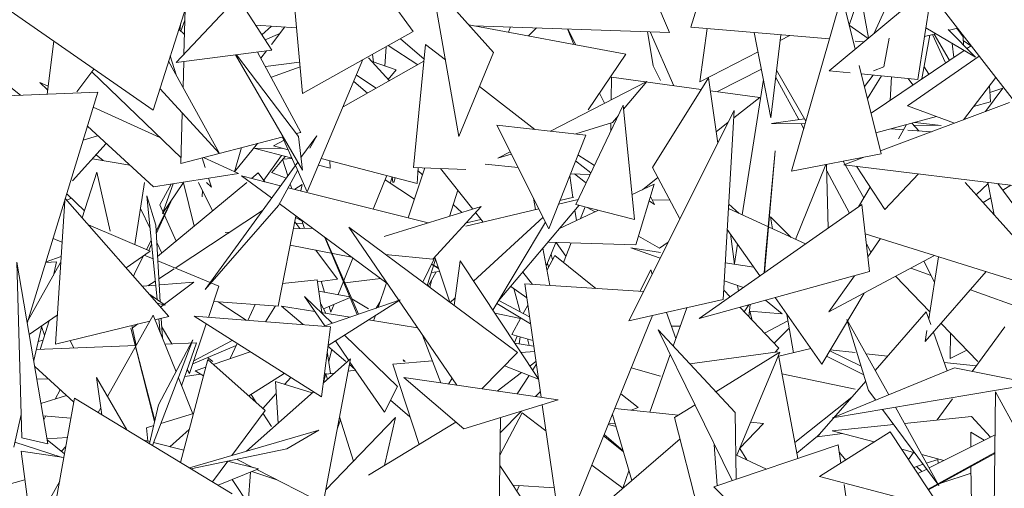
# Model space of a CAD drawing. Header units: metres. Extents: x -14.5 to 13.2, y -19 to 3.3.
# Tile 183 of 210: x 11.7945 to 11.9754, y 2.5004 to 2.5864. Entities that reach past the tile are written whole.
import ezdxf

# ---------------------------------------------------------------- set-up
doc = ezdxf.new("R2010")
doc.units = ezdxf.units.M
doc.layers.add('G-IMPT', color=7, linetype='Continuous', lineweight=5)
doc.layers.add('L-PLNT', color=7, linetype='Continuous', lineweight=5, true_color=0x005900)

# ---------------------------------------------------------------- blocks, each defined once
blk = doc.blocks.new('ÁRVORES ORNAMENTAIS - Pequeno e Médio Porte - Ipê-roxo-2870950-CORTE_CALÇADA')
at = {"layer": 'G-IMPT', "color": 253, "true_color": 0xaaaaaa}
for p, q in [((8.12651, 2.58421), (8.10205, 2.61768)), ((8.10615, 2.57288), (8.10205, 2.61768)), ((8.1775, 2.58503), (8.18273, 2.60224)), ((8.17358, 2.58407), (8.16753, 2.59825)), ((8.21624, 2.59502), (8.21118, 2.58391)), ((8.07872, 2.56979), (8.04522, 2.59301)), ((8.14127, 2.58038), (8.12991, 2.5931)), ((8.13489, 2.56493), (8.12991, 2.5931)), ((8.22192, 2.59289), (8.2029, 2.577)), ((8.22192, 2.59289), (8.2192, 2.57545)), ((8.08543, 2.59094), (8.07872, 2.56979)), ((8.08297, 2.57852), (8.09422, 2.59053)), ((8.10054, 2.58082), (8.09422, 2.59053)), ((8.20522, 2.59085), (8.19601, 2.55857)), ((8.20767, 2.58101), (8.20522, 2.59085)), ((8.2066, 2.58539), (8.20861, 2.59127)), ((8.2086, 2.59132), (8.21016, 2.58307)), ((8.2452, 2.5607), (8.22194, 2.5907)), ((8.08437, 2.58002), (8.08461, 2.58837)), ((8.08362, 2.58446), (8.0838, 2.58583)), ((8.08379, 2.58431), (8.08455, 2.58631)), ((8.10505, 2.58494), (8.09756, 2.58539)), ((8.0987, 2.58364), (8.10044, 2.58522)), ((8.10291, 2.58507), (8.10044, 2.58183)), ((8.16556, 2.5801), (8.13673, 2.58546)), ((8.17358, 2.58407), (8.13764, 2.58529)), ((8.14403, 2.5841), (8.14434, 2.58507)), ((8.14915, 2.5849), (8.14769, 2.58342)), ((8.15483, 2.58471), (8.15598, 2.58188)), ((8.1549, 2.58471), (8.15632, 2.58182)), ((8.1775, 2.58503), (8.20294, 2.58288)), ((8.18052, 2.58477), (8.17917, 2.57499)), ((8.21004, 2.58296), (8.20657, 2.58541)), ((8.22067, 2.58488), (8.22976, 2.57955)), ((8.22648, 2.58485), (8.22499, 2.58447)), ((8.22635, 2.58482), (8.2275, 2.58325)), ((8.08343, 2.58464), (8.08448, 2.58368)), ((8.09932, 2.58269), (8.10201, 2.58389)), ((8.12651, 2.58421), (8.10615, 2.57288)), ((8.1285, 2.57915), (8.12419, 2.58292)), ((8.17056, 2.57793), (8.16955, 2.58421)), ((8.17005, 2.58419), (8.1744, 2.57428)), ((8.18914, 2.58405), (8.19222, 2.56836)), ((8.19222, 2.56836), (8.19403, 2.58363)), ((8.1957, 2.58349), (8.1939, 2.58257)), ((8.21395, 2.58304), (8.21293, 2.57775)), ((8.21995, 2.57554), (8.22139, 2.58356)), ((8.22246, 2.58383), (8.22043, 2.58332)), ((8.22428, 2.57846), (8.22187, 2.58368)), ((8.22222, 2.58377), (8.22496, 2.57902)), ((8.22976, 2.57955), (8.22478, 2.58458)), ((8.2275, 2.58325), (8.22756, 2.58177)), ((8.06045, 2.58246), (8.05924, 2.57273)), ((8.1215, 2.58142), (8.12131, 2.5779)), ((8.12734, 2.57814), (8.12191, 2.58165)), ((8.12877, 2.58187), (8.12656, 2.55927)), ((8.12877, 2.58187), (8.1324, 2.57905)), ((8.20767, 2.58248), (8.20929, 2.58234)), ((8.22551, 2.58205), (8.22578, 2.57947)), ((8.22753, 2.5826), (8.22894, 2.5816)), ((8.22898, 2.58162), (8.22822, 2.58111)), ((8.08187, 2.57974), (8.08296, 2.57627)), ((8.08297, 2.57852), (8.10054, 2.58082)), ((8.09387, 2.57995), (8.10613, 2.55878)), ((8.10545, 2.56493), (8.09406, 2.57997)), ((8.10586, 2.56572), (8.09789, 2.58047)), ((8.09956, 2.58069), (8.09851, 2.57932)), ((8.11831, 2.57942), (8.12212, 2.5752)), ((8.11923, 2.57863), (8.11901, 2.58003)), ((8.14127, 2.58038), (8.13489, 2.56493)), ((8.16556, 2.5801), (8.15863, 2.56983)), ((8.18984, 2.58048), (8.17917, 2.57499)), ((8.2277, 2.58076), (8.2106, 2.56924)), ((8.21732, 2.57057), (8.23048, 2.57968)), ((8.08157, 2.57878), (8.09094, 2.56181)), ((8.08421, 2.574), (8.08434, 2.5787)), ((8.10563, 2.5786), (8.09937, 2.57778)), ((8.10044, 2.57583), (8.10571, 2.57772)), ((8.107, 2.5548), (8.11727, 2.57907)), ((8.12847, 2.57877), (8.1136, 2.5704)), ((8.11893, 2.57873), (8.12339, 2.57717)), ((8.17056, 2.57793), (8.17192, 2.57524)), ((8.21246, 2.56175), (8.20842, 2.578)), ((8.21106, 2.57704), (8.21293, 2.57775)), ((8.2212, 2.57638), (8.22035, 2.57776)), ((8.06784, 2.57733), (8.06469, 2.57314)), ((8.06745, 2.57681), (8.08384, 2.56101)), ((8.11972, 2.57385), (8.11607, 2.57623)), ((8.12191, 2.57543), (8.12339, 2.57717)), ((8.16292, 2.57586), (8.16287, 2.57169)), ((8.16292, 2.57586), (8.17942, 2.57359)), ((8.18077, 2.57575), (8.17043, 2.55926)), ((8.18077, 2.57575), (8.18245, 2.56372)), ((8.18237, 2.57319), (8.19046, 2.57734)), ((8.19732, 2.56808), (8.1931, 2.57582)), ((8.19863, 2.56777), (8.19326, 2.57714)), ((8.20674, 2.57663), (8.2029, 2.577)), ((8.2192, 2.57545), (8.20881, 2.57644)), ((8.20938, 2.57412), (8.21101, 2.57623)), ((8.20993, 2.57192), (8.21249, 2.57609)), ((8.21409, 2.57159), (8.21437, 2.57591)), ((8.23351, 2.57578), (8.22757, 2.56801)), ((8.05436, 2.57254), (8.05163, 2.5747)), ((8.05934, 2.57355), (8.05791, 2.57487)), ((8.05942, 2.57418), (8.05791, 2.57487)), ((8.11807, 2.57292), (8.11557, 2.57504)), ((8.1387, 2.57415), (8.14886, 2.56625)), ((8.15171, 2.56594), (8.16944, 2.57507)), ((8.16515, 2.56997), (8.16944, 2.57507)), ((8.18692, 2.55056), (8.19083, 2.5754)), ((8.21829, 2.57442), (8.21744, 2.57562)), ((8.23163, 2.56953), (8.23483, 2.57382)), ((8.23235, 2.57427), (8.23256, 2.5713)), ((8.23244, 2.57303), (8.23483, 2.57382)), ((8.06856, 2.57308), (8.04382, 2.57215)), ((8.06856, 2.57308), (8.05561, 2.53068)), ((8.07997, 2.57374), (8.09094, 2.56181)), ((8.16072, 2.57292), (8.16164, 2.57105)), ((8.18111, 2.57336), (8.19016, 2.57212)), ((8.19016, 2.57212), (8.18537, 2.56836)), ((8.07995, 2.56476), (8.06773, 2.57037)), ((8.15634, 2.55249), (8.16508, 2.57069)), ((8.16508, 2.57069), (8.16716, 2.54974)), ((8.21232, 2.5623), (8.23602, 2.57118)), ((8.21732, 2.57057), (8.22592, 2.56739)), ((8.22944, 2.57045), (8.23256, 2.5713)), ((8.08382, 2.56003), (8.08407, 2.56927)), ((8.16308, 2.56751), (8.16418, 2.56882)), ((8.16612, 2.53109), (8.18545, 2.56973)), ((8.18545, 2.56973), (8.18343, 2.53503)), ((8.2115, 2.56561), (8.22262, 2.56861)), ((8.07876, 2.55571), (8.06665, 2.56684)), ((8.15819, 2.56523), (8.14183, 2.56703)), ((8.1514, 2.54803), (8.14183, 2.56703)), ((8.15639, 2.56543), (8.16308, 2.56751)), ((8.16282, 2.56743), (8.1628, 2.56595)), ((8.18438, 2.56758), (8.18215, 2.56583)), ((8.19229, 2.56736), (8.19837, 2.56823)), ((8.19229, 2.56736), (8.19849, 2.56728)), ((8.19824, 2.56639), (8.19775, 2.56729)), ((8.21562, 2.56455), (8.21713, 2.56713)), ((8.21939, 2.56599), (8.21812, 2.5674)), ((8.21845, 2.56704), (8.22347, 2.56698)), ((8.21865, 2.56754), (8.22347, 2.56698)), ((8.06853, 2.56511), (8.06587, 2.56427)), ((8.08382, 2.56003), (8.1026, 2.56488)), ((8.10251, 2.56485), (8.10483, 2.55966)), ((8.10502, 2.5655), (8.10586, 2.56572)), ((8.10545, 2.56493), (8.10613, 2.55878)), ((8.10878, 2.56509), (8.10587, 2.56109)), ((8.10878, 2.56509), (8.10752, 2.5628)), ((8.15819, 2.56523), (8.1514, 2.54803)), ((8.21658, 2.56619), (8.21426, 2.56636)), ((8.22173, 2.56582), (8.21738, 2.56614)), ((8.07012, 2.56365), (8.0639, 2.55682)), ((8.09789, 2.56366), (8.09368, 2.55846)), ((8.10276, 2.5643), (8.10086, 2.56322)), ((8.10355, 2.56252), (8.10086, 2.56322)), ((8.06957, 2.56052), (8.06823, 2.56158)), ((8.09367, 2.55847), (8.09498, 2.56291)), ((8.10425, 2.56097), (8.0972, 2.56281)), ((8.10256, 2.56278), (8.09722, 2.56283)), ((8.1023, 2.56148), (8.09903, 2.55694)), ((8.10054, 2.55833), (8.103, 2.56129)), ((8.14204, 2.56096), (8.1443, 2.56212)), ((8.14204, 2.56096), (8.1445, 2.56172)), ((8.15675, 2.56158), (8.15977, 2.55963)), ((8.19102, 2.53995), (8.193, 2.56231)), ((8.19119, 2.54311), (8.193, 2.56231)), ((8.21246, 2.56175), (8.19601, 2.55857)), ((8.06758, 2.56086), (8.07443, 2.55969)), ((8.08773, 2.56104), (8.08829, 2.55926)), ((8.09438, 2.55814), (8.08795, 2.5611)), ((8.10527, 2.56026), (8.08825, 2.53684)), ((8.10427, 2.56092), (8.10246, 2.56082)), ((8.10344, 2.55774), (8.10246, 2.56082)), ((8.10491, 2.55948), (8.107, 2.5548)), ((8.11124, 2.55913), (8.10907, 2.5597)), ((8.12721, 2.55635), (8.1096, 2.56094)), ((8.11124, 2.55913), (8.11118, 2.56053)), ((8.14575, 2.55924), (8.13973, 2.55986)), ((8.15631, 2.56047), (8.15912, 2.55828)), ((8.19674, 2.54606), (8.2023, 2.55979)), ((8.20242, 2.55981), (8.20271, 2.54813)), ((8.20767, 2.55652), (8.20549, 2.5604)), ((8.20557, 2.55977), (8.20913, 2.56111)), ((8.23871, 2.55571), (8.20557, 2.55977)), ((8.2079, 2.55949), (8.21312, 2.55156)), ((8.06569, 2.55003), (8.06837, 2.55839)), ((8.07083, 2.54759), (8.06837, 2.55839)), ((8.07876, 2.55571), (8.09438, 2.55814)), ((8.10211, 2.55592), (8.09494, 2.55772)), ((8.10044, 2.55367), (8.09494, 2.55772)), ((8.09803, 2.55828), (8.09679, 2.55725)), ((8.09803, 2.55828), (8.09926, 2.55663)), ((8.10314, 2.55733), (8.10044, 2.55837)), ((8.10526, 2.55869), (8.10174, 2.55228)), ((8.12164, 2.5578), (8.11912, 2.55164)), ((8.1223, 2.55652), (8.12261, 2.55755)), ((8.12278, 2.55652), (8.12261, 2.55755)), ((8.12557, 2.55001), (8.12866, 2.55919)), ((8.12656, 2.55927), (8.13618, 2.55888)), ((8.12739, 2.55924), (8.12721, 2.55635)), ((8.12822, 2.55789), (8.12736, 2.55871)), ((8.13153, 2.55907), (8.13745, 2.5516)), ((8.15525, 2.55779), (8.15584, 2.55377)), ((8.15538, 2.55811), (8.15897, 2.55797)), ((8.1561, 2.55809), (8.15816, 2.55652)), ((8.17043, 2.55926), (8.1755, 2.54983)), ((8.20667, 2.5509), (8.20245, 2.55866)), ((8.21934, 2.55809), (8.21312, 2.55156)), ((8.07712, 2.55652), (8.07537, 2.54511)), ((8.09591, 2.55652), (8.07953, 2.54292)), ((8.07997, 2.5524), (8.08204, 2.55622)), ((8.08043, 2.55083), (8.08432, 2.55652)), ((8.08043, 2.55083), (8.08243, 2.55628)), ((8.08628, 2.54852), (8.08428, 2.55646)), ((8.08706, 2.55652), (8.08962, 2.5513)), ((8.08851, 2.55652), (8.08942, 2.55564)), ((8.0889, 2.55729), (8.08942, 2.55564)), ((8.10418, 2.55539), (8.10391, 2.55623)), ((8.10608, 2.55615), (8.10472, 2.55526)), ((8.10585, 2.55497), (8.10608, 2.55615)), ((8.12133, 2.55703), (8.12674, 2.55348)), ((8.12321, 2.55739), (8.12291, 2.55652)), ((8.16671, 2.5543), (8.17078, 2.5562)), ((8.16738, 2.54505), (8.17078, 2.5562)), ((8.17142, 2.5574), (8.1686, 2.55518)), ((8.20926, 2.55368), (8.20767, 2.55652)), ((8.24341, 2.53915), (8.22787, 2.55652)), ((8.22991, 2.55424), (8.23211, 2.55635)), ((8.23321, 2.55055), (8.23208, 2.55652)), ((8.23389, 2.5563), (8.24465, 2.54167)), ((8.23479, 2.55508), (8.23627, 2.55601)), ((8.06287, 2.55445), (8.0661, 2.55133)), ((8.07757, 2.55405), (8.0792, 2.5487)), ((8.07757, 2.55405), (8.07943, 2.53504)), ((8.08771, 2.5539), (8.08779, 2.55502)), ((8.12926, 2.54909), (8.10354, 2.55555)), ((8.13315, 2.55028), (8.13469, 2.55508)), ((8.17009, 2.55394), (8.1708, 2.5525)), ((8.2083, 2.55204), (8.21042, 2.55566)), ((8.06247, 2.55313), (8.06076, 2.52685)), ((8.06259, 2.55355), (8.08159, 2.53191)), ((8.06286, 2.55325), (8.06371, 2.55363)), ((8.07926, 2.54764), (8.08198, 2.55299)), ((8.07929, 2.54709), (8.08198, 2.55299)), ((8.07997, 2.5524), (8.08296, 2.54576)), ((8.10174, 2.55228), (8.08825, 2.53684)), ((8.12168, 2.53803), (8.10185, 2.55263)), ((8.13544, 2.55099), (8.13386, 2.55249)), ((8.14213, 2.53473), (8.15696, 2.55233)), ((8.14859, 2.55362), (8.14898, 2.55155)), ((8.15319, 2.55256), (8.15678, 2.55342)), ((8.15344, 2.55319), (8.15603, 2.55381)), ((8.15634, 2.55249), (8.16716, 2.54974)), ((8.16984, 2.55312), (8.1708, 2.5525)), ((8.1736, 2.55335), (8.17043, 2.55326)), ((8.20892, 2.55247), (8.17904, 2.53156)), ((8.18445, 2.55253), (8.1864, 2.5508)), ((8.20892, 2.55247), (8.21032, 2.54016)), ((8.23118, 2.55282), (8.23261, 2.55372)), ((8.07816, 2.54804), (8.07639, 2.55174)), ((8.0988, 2.55137), (8.08274, 2.5408)), ((8.1017, 2.53382), (8.10494, 2.55035)), ((8.139, 2.55208), (8.12113, 2.54659)), ((8.139, 2.55208), (8.13012, 2.54241)), ((8.13618, 2.54848), (8.14956, 2.55169)), ((8.13797, 2.55096), (8.13933, 2.54923)), ((8.15339, 2.54809), (8.16053, 2.55142)), ((8.15619, 2.55142), (8.15647, 2.54953)), ((8.1581, 2.55204), (8.15725, 2.54989)), ((8.15991, 2.55113), (8.15848, 2.55194)), ((8.19856, 2.54523), (8.1844, 2.55172)), ((8.06684, 2.54872), (8.0782, 2.54391)), ((8.0792, 2.5487), (8.08002, 2.53463)), ((8.10474, 2.54929), (8.10566, 2.54804)), ((8.10489, 2.55006), (8.10606, 2.54948)), ((8.10622, 2.54895), (8.10493, 2.54903)), ((8.1065, 2.54808), (8.10603, 2.54955)), ((8.13627, 2.54911), (8.13893, 2.54974)), ((8.13759, 2.5384), (8.15034, 2.55014)), ((8.14114, 2.53307), (8.15081, 2.5492)), ((8.19591, 2.54644), (8.19212, 2.55018)), ((8.19212, 2.55018), (8.19248, 2.54801)), ((8.09197, 2.54736), (8.09278, 2.5474)), ((8.10448, 2.54798), (8.10793, 2.54815)), ((8.14565, 2.52529), (8.11466, 2.54828)), ((8.13452, 2.51928), (8.11466, 2.54828)), ((8.19018, 2.53936), (8.18418, 2.54791)), ((8.18476, 2.54708), (8.18554, 2.5415)), ((8.20953, 2.54711), (8.24321, 2.53656)), ((8.06197, 2.54556), (8.06036, 2.54623)), ((8.07752, 2.5442), (8.07837, 2.54588)), ((8.0779, 2.54404), (8.07843, 2.54521)), ((8.0803, 2.54356), (8.07939, 2.54548)), ((8.11518, 2.54281), (8.1039, 2.54502)), ((8.11621, 2.53225), (8.11028, 2.54642)), ((8.11646, 2.53233), (8.11031, 2.5464)), ((8.15094, 2.54117), (8.15269, 2.54551)), ((8.15124, 2.54555), (8.16738, 2.54505)), ((8.15454, 2.54301), (8.15277, 2.5455)), ((8.15549, 2.54542), (8.15409, 2.54185)), ((8.17171, 2.54447), (8.16787, 2.54664)), ((8.17335, 2.54554), (8.17171, 2.54447)), ((8.18551, 2.54164), (8.18608, 2.54521)), ((8.21058, 2.54371), (8.20974, 2.54526)), ((8.21236, 2.54622), (8.21001, 2.54289)), ((8.0782, 2.54391), (8.07375, 2.54085)), ((8.0787, 2.54247), (8.07708, 2.54314)), ((8.1086, 2.5441), (8.11257, 2.53877)), ((8.13012, 2.54241), (8.12135, 2.54331)), ((8.15032, 2.54445), (8.15162, 2.53759)), ((8.15108, 2.54047), (8.15252, 2.54312)), ((8.15206, 2.54229), (8.15181, 2.54332)), ((8.15252, 2.54312), (8.16004, 2.53705)), ((8.17188, 2.5426), (8.16649, 2.54449)), ((8.17192, 2.54364), (8.16649, 2.54449)), ((8.19098, 2.53992), (8.19119, 2.54311)), ((8.20284, 2.53274), (8.22226, 2.54312)), ((8.05461, 2.50965), (8.0537, 2.54189)), ((8.05938, 2.50854), (8.0537, 2.54189)), ((8.06173, 2.54183), (8.05577, 2.53122)), ((8.05901, 2.54182), (8.06098, 2.54194)), ((8.05905, 2.54194), (8.0618, 2.54294)), ((8.06098, 2.54194), (8.0604, 2.53946)), ((8.07545, 2.54014), (8.07692, 2.54303)), ((8.08919, 2.53813), (8.07958, 2.54211)), ((8.11543, 2.54263), (8.11375, 2.53853)), ((8.13048, 2.54272), (8.12824, 2.5382)), ((8.12906, 2.53759), (8.1306, 2.54236)), ((8.13114, 2.54074), (8.12988, 2.5415)), ((8.13109, 2.54088), (8.12989, 2.54153)), ((8.13046, 2.54278), (8.1332, 2.53452)), ((8.13512, 2.5421), (8.13399, 2.53393)), ((8.13512, 2.5421), (8.14948, 2.52055)), ((8.15136, 2.54099), (8.15116, 2.5417)), ((8.18907, 2.54094), (8.18382, 2.54176)), ((8.22031, 2.54208), (8.22225, 2.53823)), ((8.22298, 2.54289), (8.22119, 2.53145)), ((8.0751, 2.53931), (8.07545, 2.54014)), ((8.08256, 2.54068), (8.07977, 2.53885)), ((8.13069, 2.54009), (8.12925, 2.53745)), ((8.13133, 2.54017), (8.12984, 2.53999)), ((8.14661, 2.54005), (8.1484, 2.5378)), ((8.16812, 2.53652), (8.17012, 2.54048)), ((8.17042, 2.53968), (8.17012, 2.54048)), ((8.17904, 2.53156), (8.21032, 2.54016)), ((8.22164, 2.53944), (8.2179, 2.54079)), ((8.23174, 2.54015), (8.22055, 2.52734)), ((8.0791, 2.53841), (8.07776, 2.53753)), ((8.07992, 2.5377), (8.0862, 2.53819)), ((8.08008, 2.53364), (8.0862, 2.53819)), ((8.0908, 2.53746), (8.08933, 2.53807)), ((8.10251, 2.53796), (8.10888, 2.53865)), ((8.10972, 2.53263), (8.10888, 2.53865)), ((8.10893, 2.53828), (8.11257, 2.53877)), ((8.11022, 2.53637), (8.10958, 2.53837)), ((8.11367, 2.53833), (8.11268, 2.53592)), ((8.12054, 2.53887), (8.11395, 2.53807)), ((8.12005, 2.53358), (8.12157, 2.5381)), ((8.12993, 2.53869), (8.12957, 2.53721)), ((8.14697, 2.53789), (8.16882, 2.53648)), ((8.14697, 2.53789), (8.14999, 2.51707)), ((8.18715, 2.53724), (8.18363, 2.53848)), ((8.20754, 2.53939), (8.20284, 2.53274)), ((8.2214, 2.53277), (8.21509, 2.53929)), ((8.07674, 2.53745), (8.07918, 2.53764)), ((8.07795, 2.53607), (8.08096, 2.53398)), ((8.08888, 2.53174), (8.0908, 2.53746)), ((8.10917, 2.53656), (8.11484, 2.53552)), ((8.14734, 2.53532), (8.14441, 2.53744)), ((8.14613, 2.53277), (8.14498, 2.53702)), ((8.1847, 2.53553), (8.18353, 2.53676)), ((8.18607, 2.53762), (8.18622, 2.53659)), ((8.20154, 2.52316), (8.20933, 2.53621)), ((8.24512, 2.53091), (8.22884, 2.53682)), ((8.07943, 2.53438), (8.08096, 2.53398)), ((8.1017, 2.53382), (8.08987, 2.53469)), ((8.09068, 2.53463), (8.09584, 2.53121)), ((8.09746, 2.53413), (8.09611, 2.53119)), ((8.10655, 2.53555), (8.11161, 2.53066)), ((8.10655, 2.53555), (8.11026, 2.53019)), ((8.1095, 2.53422), (8.11045, 2.53252)), ((8.1149, 2.53538), (8.11, 2.53332)), ((8.11006, 2.53012), (8.12409, 2.53497)), ((8.11085, 2.52656), (8.12409, 2.53497)), ((8.11196, 2.53415), (8.11137, 2.53272)), ((8.11523, 2.53513), (8.11831, 2.53333)), ((8.12037, 2.53452), (8.11971, 2.53346)), ((8.1333, 2.53445), (8.13417, 2.53525)), ((8.14803, 2.53057), (8.14186, 2.53428)), ((8.14784, 2.53185), (8.14225, 2.53487)), ((8.16612, 2.53109), (8.18343, 2.53503)), ((8.18731, 2.53277), (8.18814, 2.53407)), ((8.18813, 2.5319), (8.1884, 2.53414)), ((8.19119, 2.5349), (8.19425, 2.53237)), ((8.20154, 2.52316), (8.19296, 2.53539)), ((8.1012, 2.53385), (8.09938, 2.53094)), ((8.10843, 2.53283), (8.10233, 2.5338)), ((8.10626, 2.53041), (8.10233, 2.5338)), ((8.11493, 2.53181), (8.10954, 2.53266)), ((8.11137, 2.53272), (8.11104, 2.53376)), ((8.14151, 2.53251), (8.14622, 2.53155)), ((8.14671, 2.53246), (8.14753, 2.53397)), ((8.17476, 2.52789), (8.173, 2.53266)), ((8.17676, 2.53351), (8.17426, 2.52648)), ((8.19365, 2.52608), (8.18651, 2.53362)), ((8.19425, 2.53237), (8.18826, 2.53291)), ((8.18833, 2.5329), (8.18877, 2.53122)), ((8.19514, 2.53228), (8.19633, 2.52526)), ((8.22072, 2.53277), (8.21136, 2.52201)), ((8.22156, 2.53041), (8.22072, 2.53277)), ((8.0611, 2.53213), (8.05596, 2.52859)), ((8.05794, 2.52585), (8.05962, 2.53111)), ((8.0781, 2.53106), (8.06076, 2.52685)), ((8.07871, 2.53216), (8.07031, 2.51723)), ((8.0749, 2.5298), (8.07588, 2.53053)), ((8.07871, 2.53216), (8.08292, 2.52177)), ((8.08159, 2.53191), (8.07906, 2.5313)), ((8.07978, 2.53147), (8.08004, 2.52889)), ((8.0802, 2.53157), (8.08041, 2.52798)), ((8.08543, 2.52147), (8.08847, 2.53054)), ((8.11129, 2.53003), (8.08625, 2.53195)), ((8.10965, 2.51713), (8.08625, 2.53195)), ((8.12728, 2.52985), (8.11831, 2.53127)), ((8.11923, 2.53113), (8.11955, 2.53209)), ((8.14461, 2.5286), (8.14626, 2.53164)), ((8.17046, 2.53208), (8.15413, 2.49191)), ((8.19101, 2.52886), (8.19534, 2.53114)), ((8.21016, 2.51834), (8.20618, 2.53137)), ((8.20618, 2.53137), (8.21384, 2.51753)), ((8.2302, 2.52367), (8.22345, 2.53065)), ((8.05825, 2.53017), (8.05678, 2.5238)), ((8.05879, 2.5285), (8.05823, 2.53009)), ((8.07904, 2.51284), (8.07464, 2.52979)), ((8.07899, 2.51263), (8.07464, 2.52979)), ((8.07562, 2.52666), (8.07479, 2.53026)), ((8.08218, 2.5269), (8.08028, 2.53007)), ((8.11129, 2.53003), (8.10965, 2.51713)), ((8.14461, 2.5286), (8.14847, 2.52752)), ((8.18562, 2.51429), (8.1715, 2.52945)), ((8.1715, 2.52945), (8.1851, 2.50178)), ((8.17394, 2.53012), (8.17556, 2.53014)), ((8.19557, 2.52978), (8.19278, 2.52699)), ((8.22086, 2.52933), (8.22055, 2.52734)), ((8.22457, 2.52194), (8.22205, 2.52905)), ((8.22512, 2.52422), (8.22518, 2.52886)), ((8.23516, 2.53004), (8.22919, 2.52182)), ((8.05759, 2.5273), (8.05849, 2.52756)), ((8.06416, 2.52612), (8.06345, 2.52751)), ((8.08603, 2.52761), (8.07859, 2.50824)), ((8.07969, 2.51569), (8.08603, 2.52761)), ((8.08667, 2.52709), (8.08086, 2.52684)), ((8.08667, 2.52709), (8.08396, 2.51919)), ((8.09325, 2.52752), (8.0862, 2.52377)), ((8.09416, 2.52694), (8.0929, 2.52419)), ((8.11219, 2.52741), (8.11467, 2.52385)), ((8.11387, 2.52848), (8.12359, 2.51908)), ((8.12822, 2.52847), (8.13159, 2.5197)), ((8.14561, 2.52832), (8.14509, 2.52713)), ((8.14862, 2.52647), (8.14517, 2.52702)), ((8.14614, 2.52817), (8.14594, 2.5269)), ((8.14779, 2.52661), (8.14746, 2.5278)), ((8.07559, 2.52661), (8.05725, 2.52582)), ((8.094, 2.52659), (8.08602, 2.52323)), ((8.08975, 2.5231), (8.09652, 2.52544)), ((8.11128, 2.52142), (8.11071, 2.52549)), ((8.11409, 2.52367), (8.11084, 2.52647)), ((8.11152, 2.52589), (8.11099, 2.52367)), ((8.14565, 2.52529), (8.13909, 2.51863)), ((8.14632, 2.52528), (8.14876, 2.52551)), ((8.19349, 2.52539), (8.17733, 2.52319)), ((8.18209, 2.51808), (8.19383, 2.52538)), ((8.18596, 2.50643), (8.19383, 2.52538)), ((8.19365, 2.52608), (8.1929, 2.52531)), ((8.19364, 2.52462), (8.19953, 2.52602)), ((8.2088, 2.52278), (8.20302, 2.52563)), ((8.20767, 2.52527), (8.2031, 2.52578)), ((8.21363, 2.52462), (8.20968, 2.52505)), ((8.22819, 2.52574), (8.22512, 2.52422)), ((8.08875, 2.52399), (8.08374, 2.50511)), ((8.08869, 2.52436), (8.0897, 2.52367)), ((8.08875, 2.52399), (8.09928, 2.51467)), ((8.10995, 2.49758), (8.11499, 2.52413)), ((8.10997, 2.51968), (8.11499, 2.52413)), ((8.11488, 2.52354), (8.12124, 2.51437)), ((8.12274, 2.52313), (8.13002, 2.52379)), ((8.12503, 2.52367), (8.12467, 2.52392)), ((8.12467, 2.52392), (8.12476, 2.52367)), ((8.14796, 2.52283), (8.14903, 2.52365)), ((8.17371, 2.52494), (8.16995, 2.51436)), ((8.1936, 2.52482), (8.19712, 2.50583)), ((8.20241, 2.52461), (8.20929, 2.52117)), ((8.22992, 2.52282), (8.22403, 2.52347)), ((8.06414, 2.51619), (8.05696, 2.52271)), ((8.08543, 2.52147), (8.08499, 2.5222)), ((8.08643, 2.52196), (8.08839, 2.52263)), ((8.08643, 2.52196), (8.08796, 2.52103)), ((8.09629, 2.51732), (8.10282, 2.52146)), ((8.11047, 2.52153), (8.11004, 2.51974)), ((8.11047, 2.52132), (8.11205, 2.52153)), ((8.11456, 2.52186), (8.11592, 2.52204)), ((8.11582, 2.52218), (8.11479, 2.52307)), ((8.12756, 2.50841), (8.12274, 2.52313)), ((8.14193, 2.51822), (8.14637, 2.52161)), ((8.1495, 2.52039), (8.14324, 2.52284)), ((8.14911, 2.52312), (8.14845, 2.5221)), ((8.16655, 2.52247), (8.17192, 2.52097)), ((8.20354, 2.5133), (8.2259, 2.52249)), ((8.24049, 2.51954), (8.2259, 2.52249)), ((8.05941, 2.52049), (8.05736, 2.52039)), ((8.0693, 2.51388), (8.06831, 2.52068)), ((8.07388, 2.5111), (8.06831, 2.52068)), ((8.08336, 2.52067), (8.08604, 2.51406)), ((8.0875, 2.52131), (8.08454, 2.52088)), ((8.10168, 2.51232), (8.10117, 2.51996)), ((8.10795, 2.51789), (8.10117, 2.51996)), ((8.10286, 2.51944), (8.10401, 2.52071)), ((8.11047, 2.52132), (8.11076, 2.52038)), ((8.15313, 2.51662), (8.12479, 2.52068)), ((8.13577, 2.51128), (8.12479, 2.52068)), ((8.13299, 2.5195), (8.13364, 2.52057)), ((8.14777, 2.52106), (8.14558, 2.5177)), ((8.19424, 2.52136), (8.20767, 2.51855)), ((8.20964, 2.52003), (8.20073, 2.50979)), ((8.06166, 2.51844), (8.06073, 2.51674)), ((8.09587, 2.50716), (8.10816, 2.51807)), ((8.12359, 2.51908), (8.12124, 2.51437)), ((8.14984, 2.5181), (8.14897, 2.51721)), ((8.24049, 2.51954), (8.20354, 2.5133)), ((8.21016, 2.51834), (8.21147, 2.51656)), ((8.23345, 2.51805), (8.23302, 2.47704)), ((8.25431, 2.47988), (8.23345, 2.51805)), ((8.06282, 2.51739), (8.05812, 2.51594)), ((8.06427, 2.51694), (8.06087, 2.49785)), ((8.06427, 2.51694), (8.09324, 2.49934)), ((8.09671, 2.51758), (8.09763, 2.51613)), ((8.09887, 2.51504), (8.10132, 2.51774)), ((8.12589, 2.51351), (8.12234, 2.51657)), ((8.15313, 2.51662), (8.13577, 2.51128)), ((8.16461, 2.51768), (8.16781, 2.51519)), ((8.19658, 2.50876), (8.20707, 2.51707)), ((8.22554, 2.51679), (8.22273, 2.51291)), ((8.06912, 2.51511), (8.06865, 2.51428)), ((8.07969, 2.51569), (8.07806, 2.50856)), ((8.09928, 2.51467), (8.09318, 2.50638)), ((8.09889, 2.51415), (8.10044, 2.51172)), ((8.14648, 2.5142), (8.14242, 2.50642)), ((8.14636, 2.51454), (8.14247, 2.51055)), ((8.15088, 2.51092), (8.14648, 2.5142)), ((8.15018, 2.51571), (8.15362, 2.49203)), ((8.16352, 2.515), (8.17524, 2.51382)), ((8.16781, 2.51519), (8.16655, 2.5147)), ((8.17452, 2.51338), (8.17826, 2.5157)), ((8.18562, 2.51429), (8.18584, 2.50203)), ((8.21273, 2.51485), (8.22307, 2.50086)), ((8.2151, 2.51525), (8.22307, 2.50086)), ((8.05449, 2.5139), (8.0531, 2.50789)), ((8.06362, 2.51326), (8.0585, 2.51368)), ((8.05902, 2.51364), (8.05863, 2.51293)), ((8.08015, 2.51229), (8.08612, 2.51408)), ((8.11043, 2.50007), (8.12325, 2.51336)), ((8.11254, 2.51122), (8.11312, 2.51296)), ((8.11296, 2.51346), (8.11554, 2.50536)), ((8.13432, 2.51252), (8.11831, 2.50278)), ((8.12123, 2.50456), (8.12325, 2.51336)), ((8.1425, 2.51335), (8.14227, 2.49265)), ((8.16358, 2.51225), (8.16243, 2.51233)), ((8.16308, 2.51394), (8.16664, 2.5018)), ((8.17452, 2.51338), (8.17994, 2.49194)), ((8.18848, 2.51249), (8.19083, 2.51225)), ((8.22908, 2.51356), (8.21674, 2.51229)), ((8.22908, 2.51356), (8.23255, 2.50978)), ((8.07749, 2.51149), (8.07882, 2.51189)), ((8.07749, 2.51149), (8.07772, 2.50903)), ((8.08534, 2.51113), (8.08181, 2.508)), ((8.10913, 2.51101), (8.08538, 2.50412)), ((8.10328, 2.50759), (8.10913, 2.51101)), ((8.16375, 2.51168), (8.16232, 2.51206)), ((8.18646, 2.50765), (8.19083, 2.51225)), ((8.20114, 2.50251), (8.21411, 2.51073)), ((8.21478, 2.51208), (8.20345, 2.51092)), ((8.21117, 2.50887), (8.20345, 2.51092)), ((8.21411, 2.51073), (8.22342, 2.49664)), ((8.2289, 2.51064), (8.2314, 2.5092)), ((8.2289, 2.51064), (8.22893, 2.50795)), ((8.05332, 2.50885), (8.06181, 2.50607)), ((8.05461, 2.50965), (8.05938, 2.50854)), ((8.06298, 2.50967), (8.05922, 2.50945)), ((8.05925, 2.50926), (8.06245, 2.50671)), ((8.07697, 2.50922), (8.07815, 2.50893)), ((8.07879, 2.50876), (8.08434, 2.50736)), ((8.17551, 2.50947), (8.15497, 2.49172)), ((8.16508, 2.50711), (8.16147, 2.50997)), ((8.16503, 2.50731), (8.16159, 2.51026)), ((8.19694, 2.50682), (8.20112, 2.51023)), ((8.20534, 2.51042), (8.20073, 2.50979)), ((8.22128, 2.5041), (8.23337, 2.51019)), ((8.05447, 2.50719), (8.05559, 2.4988)), ((8.05447, 2.50719), (8.06232, 2.506)), ((8.06187, 2.50718), (8.06268, 2.50802)), ((8.10328, 2.50759), (8.08565, 2.50395)), ((8.20456, 2.50835), (8.18172, 2.50064)), ((8.18181, 2.50836), (8.18236, 2.50085)), ((8.1865, 2.50769), (8.18781, 2.50557)), ((8.20456, 2.50835), (8.20506, 2.505)), ((8.20478, 2.50691), (8.20594, 2.50555)), ((8.21862, 2.50689), (8.21623, 2.50752)), ((8.2184, 2.50695), (8.21747, 2.50565)), ((8.22107, 2.5002), (8.23333, 2.50694)), ((8.22109, 2.50017), (8.23333, 2.50693)), ((8.09242, 2.50535), (8.08962, 2.50154)), ((8.09241, 2.50533), (8.09805, 2.50391)), ((8.09417, 2.50565), (8.09714, 2.50414)), ((8.18576, 2.50652), (8.1914, 2.5039)), ((8.22398, 2.50546), (8.21993, 2.50654)), ((8.22303, 2.50572), (8.22079, 2.50498)), ((8.22115, 2.50008), (8.23333, 2.50673)), ((8.22282, 2.50565), (8.22296, 2.50495)), ((8.09064, 2.50093), (8.09805, 2.50391)), ((8.09659, 2.50332), (8.09615, 2.49756)), ((8.09684, 2.50342), (8.10161, 2.50185)), ((8.09779, 2.5038), (8.10995, 2.49758)), ((8.1424, 2.50455), (8.15022, 2.49282)), ((8.165, 2.5004), (8.15931, 2.50464)), ((8.16612, 2.50357), (8.16499, 2.50038)), ((8.22018, 2.50478), (8.21843, 2.5042)), ((8.21893, 2.50437), (8.21995, 2.50343)), ((8.21919, 2.50305), (8.22084, 2.50388)), ((8.22896, 2.50435), (8.22903, 2.49764)), ((8.04908, 2.5003), (8.05518, 2.50189)), ((8.06155, 2.50168), (8.05984, 2.49863)), ((8.09324, 2.50197), (8.09648, 2.49706)), ((8.20114, 2.50251), (8.22342, 2.49664)), ((8.22342, 2.50132), (8.22898, 2.50312)), ((8.1524, 2.50043), (8.14483, 2.50091)), ((8.14597, 2.50083), (8.14554, 2.49983)), ((8.21003, 2.47188), (8.18172, 2.50064)), ((8.20566, 2.50105), (8.21003, 2.47188))]:
    blk.add_line(p, q, dxfattribs=at)

msp = doc.modelspace()

# ---------------------------------------------------------------- block references
at = {"layer": 'L-PLNT', "color": 253, "true_color": 0xaaaaaa}
msp.add_blockref('ÁRVORES ORNAMENTAIS - Pequeno e Médio Porte - Ipê-roxo-2870950-CORTE_CALÇADA', (3.74032, 0), dxfattribs=at)

doc.saveas('drawing.dxf')
